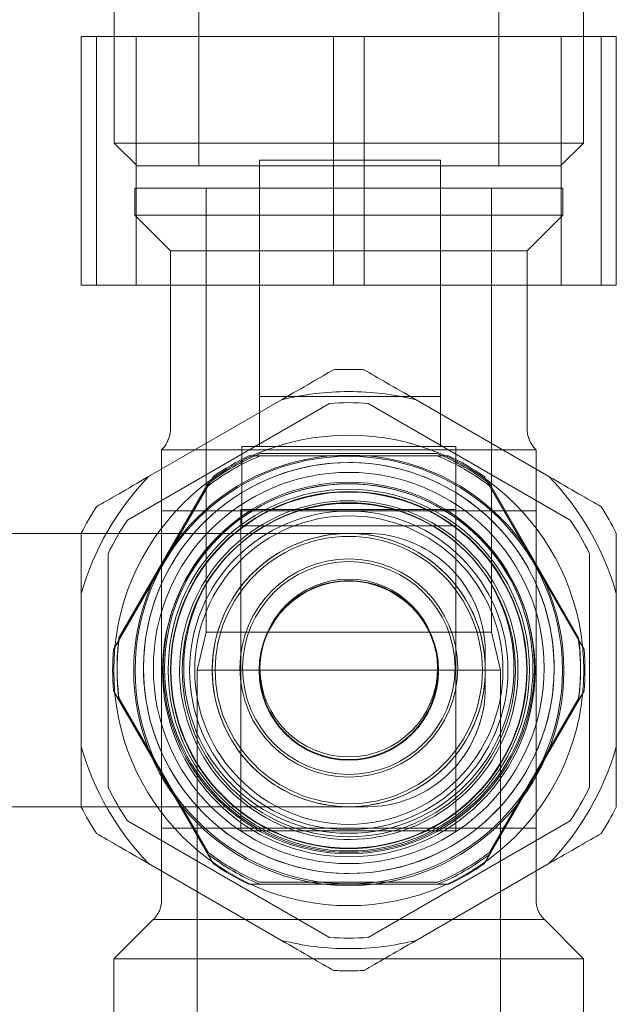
# Model space of a CAD drawing. Header units: millimetres. Extents: x -14962 to -11715, y -600 to 2729.
# Tile 31 of 41: x -14289 to -14256, y 1964 to 2019. Entities that reach past the tile are written whole.
import ezdxf

# ---------------------------------------------------------------- set-up
doc = ezdxf.new("R2010")
doc.units = ezdxf.units.MM
doc.layers.add('M-EQPM', color=50, linetype='Continuous', lineweight=18)

# ---------------------------------------------------------------- blocks, each defined once
blk = doc.blocks.new('HC_Heat Pump_GM_Saunier Duval_GeniaSet TEK_IS_kit complet_2C - HA 10-7_2 STB-985960-Elévation Sud')
at = {"layer": 'M-EQPM'}
for p, q in [((-14279.171, 2022.905), (-14279.171, 2010.875)), ((-14262.343, 2010.875), (-14262.343, 2022.905)), ((-14283.911, 2021.742), (-14283.911, 2012.16)), ((-14257.603, 2012.16), (-14257.603, 2021.742)), ((-14284.908, 2018.133), (-14285.761, 2018.133)), ((-14284.908, 2018.133), (-14285.761, 2018.133)), ((-14285.761, 2004.196), (-14285.761, 2018.133)), ((-14285.761, 2004.196), (-14285.761, 2018.133)), ((-14271.613, 2018.133), (-14284.908, 2018.133)), ((-14284.908, 2018.133), (-14271.613, 2018.133)), ((-14284.908, 2004.196), (-14284.908, 2018.133)), ((-14284.908, 2004.196), (-14284.908, 2018.133)), ((-14282.676, 2018.133), (-14282.676, 2004.196)), ((-14282.676, 2018.133), (-14258.845, 2018.133)), ((-14282.676, 2018.133), (-14258.845, 2018.133)), ((-14269.908, 2018.133), (-14271.613, 2018.133)), ((-14269.908, 2018.133), (-14271.613, 2018.133)), ((-14271.613, 2018.133), (-14271.613, 2004.196)), ((-14271.613, 2004.196), (-14271.613, 2018.133)), ((-14269.908, 2018.133), (-14256.613, 2018.133)), ((-14256.613, 2018.133), (-14269.908, 2018.133)), ((-14269.908, 2004.196), (-14269.908, 2018.133)), ((-14269.908, 2004.196), (-14269.908, 2018.133)), ((-14258.845, 2004.196), (-14258.845, 2018.133)), ((-14255.761, 2018.133), (-14256.613, 2018.133)), ((-14255.761, 2018.133), (-14256.613, 2018.133)), ((-14256.613, 2004.196), (-14256.613, 2018.133)), ((-14256.613, 2004.196), (-14256.613, 2018.133)), ((-14255.761, 2004.196), (-14255.761, 2018.133)), ((-14255.761, 2004.196), (-14255.761, 2018.133)), ((-14283.911, 2012.16), (-14282.626, 2010.875)), ((-14261.456, 2012.16), (-14283.911, 2012.16)), ((-14257.603, 2012.16), (-14280.059, 2012.16)), ((-14258.888, 2010.875), (-14257.603, 2012.16)), ((-14265.61, 2011.197), (-14275.776, 2011.197)), ((-14275.776, 2011.197), (-14275.776, 2009.414)), ((-14275.776, 2007.551), (-14275.776, 2011.176)), ((-14265.61, 2009.414), (-14265.61, 2011.197)), ((-14265.61, 2011.176), (-14265.61, 2007.551)), ((-14282.626, 2010.875), (-14262.365, 2010.875)), ((-14264.807, 2010.875), (-14279.171, 2010.875)), ((-14279.15, 2010.875), (-14258.888, 2010.875)), ((-14262.343, 2010.875), (-14276.707, 2010.875)), ((-14282.759, 2009.633), (-14282.759, 2008.124)), ((-14258.762, 2009.633), (-14282.759, 2009.633)), ((-14258.762, 2009.633), (-14282.759, 2009.633)), ((-14278.753, 2009.633), (-14278.753, 1984.753)), ((-14278.753, 2009.633), (-14262.768, 2009.633)), ((-14278.753, 2009.633), (-14262.768, 2009.633)), ((-14262.768, 1984.753), (-14262.768, 2009.633)), ((-14258.762, 2008.124), (-14258.762, 2009.633)), ((-14275.776, 2009.414), (-14275.776, 1997.961)), ((-14265.61, 1997.961), (-14265.61, 2009.414)), ((-14282.759, 2008.124), (-14280.755, 2006.12)), ((-14282.759, 2008.124), (-14258.762, 2008.124)), ((-14282.759, 2008.124), (-14258.762, 2008.124)), ((-14260.766, 2006.12), (-14258.762, 2008.124)), ((-14275.776, 2007.551), (-14275.776, 2005.775)), ((-14265.61, 2005.775), (-14265.61, 2007.551)), ((-14280.755, 2006.12), (-14280.755, 1996.192)), ((-14280.755, 2006.12), (-14260.766, 2006.12)), ((-14280.755, 2006.12), (-14260.766, 2006.12)), ((-14275.776, 1995.161), (-14275.776, 2005.775)), ((-14265.61, 2005.775), (-14265.61, 1995.161)), ((-14260.766, 1996.192), (-14260.766, 2006.12)), ((-14285.761, 2004.196), (-14284.908, 2004.196)), ((-14285.761, 2004.196), (-14284.908, 2004.196)), ((-14271.613, 2004.196), (-14284.908, 2004.196)), ((-14284.908, 2004.196), (-14271.613, 2004.196)), ((-14258.845, 2004.196), (-14282.676, 2004.196)), ((-14258.845, 2004.196), (-14282.676, 2004.196)), ((-14271.613, 2004.196), (-14269.908, 2004.196)), ((-14271.613, 2004.196), (-14269.908, 2004.196)), ((-14269.908, 2004.196), (-14256.613, 2004.196)), ((-14256.613, 2004.196), (-14269.908, 2004.196)), ((-14256.613, 2004.196), (-14255.761, 2004.196)), ((-14256.613, 2004.196), (-14255.761, 2004.196)), ((-14275.776, 1997.961), (-14275.776, 1995.161)), ((-14275.776, 1997.961), (-14265.61, 1997.961)), ((-14275.776, 1997.961), (-14265.61, 1997.961)), ((-14265.61, 1995.161), (-14265.61, 1997.961)), ((-14271.848, 1997.578), (-14283.173, 1991.039)), ((-14283.173, 1991.039), (-14271.848, 1997.578)), ((-14274.538, 1997.773), (-14281.984, 1993.474)), ((-14281.984, 1993.474), (-14274.538, 1997.773)), ((-14258.348, 1991.039), (-14269.673, 1997.578)), ((-14269.673, 1997.578), (-14258.348, 1991.039)), ((-14259.538, 1993.474), (-14266.984, 1997.773)), ((-14266.984, 1997.773), (-14259.538, 1993.474)), ((-14276.761, 1995.161), (-14276.761, 1990.724)), ((-14264.76, 1995.161), (-14276.761, 1995.161)), ((-14264.76, 1995.161), (-14276.761, 1995.161)), ((-14265.61, 1995.161), (-14275.776, 1995.161)), ((-14275.776, 1995.161), (-14265.61, 1995.161)), ((-14264.76, 1990.724), (-14264.76, 1995.161)), ((-14281.258, 1994.97), (-14281.258, 1969.756)), ((-14281.258, 1994.97), (-14260.263, 1994.97)), ((-14281.258, 1994.97), (-14260.263, 1994.97)), ((-14276.356, 1994.633), (-14265.165, 1994.633)), ((-14276.356, 1994.633), (-14275.738, 1994.633)), ((-14265.784, 1994.633), (-14275.738, 1994.633)), ((-14265.799, 1994.761), (-14275.723, 1994.761)), ((-14275.723, 1994.761), (-14265.799, 1994.761)), ((-14265.784, 1994.633), (-14265.165, 1994.633)), ((-14260.263, 1969.756), (-14260.263, 1994.97)), ((-14283.951, 1983.787), (-14278.355, 1993.479)), ((-14278.67, 1993.062), (-14283.646, 1984.443)), ((-14283.646, 1984.443), (-14278.67, 1993.062)), ((-14278.664, 1992.943), (-14278.355, 1993.479)), ((-14263.166, 1993.479), (-14257.57, 1983.787)), ((-14263.166, 1993.479), (-14262.857, 1992.943)), ((-14257.876, 1984.445), (-14262.851, 1993.061)), ((-14262.851, 1993.061), (-14257.876, 1984.445)), ((-14278.664, 1992.943), (-14283.641, 1984.323)), ((-14257.88, 1984.323), (-14262.857, 1992.943)), ((-14260.261, 1991.548), (-14281.261, 1991.548)), ((-14281.261, 1991.548), (-14281.261, 1990.032)), ((-14281.261, 1991.548), (-14281.261, 1990.071)), ((-14276.819, 1991.633), (-14276.819, 1973.633)), ((-14275.219, 1991.633), (-14276.819, 1991.633)), ((-14275.219, 1991.633), (-14276.819, 1991.633)), ((-14266.323, 1991.633), (-14275.219, 1991.633)), ((-14275.219, 1991.633), (-14266.361, 1991.633)), ((-14264.761, 1991.633), (-14266.361, 1991.633)), ((-14264.761, 1991.633), (-14266.323, 1991.633)), ((-14264.761, 1973.633), (-14264.761, 1991.633)), ((-14260.261, 1990.071), (-14260.261, 1991.548)), ((-14260.261, 1990.032), (-14260.261, 1991.548)), ((-14269.757, 1990.287), (-14292.424, 1990.287)), ((-14264.76, 1990.724), (-14276.761, 1990.724)), ((-14264.76, 1990.724), (-14276.761, 1990.724)), ((-14281.261, 1975.298), (-14281.261, 1990.071)), ((-14281.261, 1990.032), (-14281.261, 1975.309)), ((-14260.261, 1990.071), (-14260.261, 1975.298)), ((-14260.261, 1975.309), (-14260.261, 1990.032)), ((-14284.261, 1989.155), (-14284.261, 1976.079)), ((-14284.261, 1976.079), (-14284.261, 1989.155)), ((-14257.261, 1976.079), (-14257.261, 1989.155)), ((-14257.261, 1989.155), (-14257.261, 1976.079)), ((-14285.761, 1986.932), (-14285.761, 1978.334)), ((-14285.761, 1978.334), (-14285.761, 1986.932)), ((-14255.761, 1978.334), (-14255.761, 1986.932)), ((-14255.761, 1986.932), (-14255.761, 1978.334)), ((-14278.753, 1984.753), (-14279.272, 1982.633)), ((-14278.753, 1984.753), (-14262.768, 1984.753)), ((-14278.753, 1984.753), (-14262.768, 1984.753)), ((-14262.249, 1982.633), (-14262.768, 1984.753)), ((-14283.951, 1983.787), (-14283.641, 1984.323)), ((-14257.88, 1984.323), (-14257.57, 1983.787)), ((-14279.272, 1982.633), (-14279.272, 1955.638)), ((-14279.272, 1982.633), (-14262.249, 1982.633)), ((-14279.272, 1982.633), (-14262.249, 1982.633)), ((-14262.249, 1955.638), (-14262.249, 1982.633)), ((-14278.355, 1971.787), (-14283.951, 1981.479)), ((-14283.641, 1980.943), (-14283.951, 1981.479)), ((-14257.57, 1981.479), (-14263.166, 1971.787)), ((-14257.57, 1981.479), (-14257.88, 1980.943)), ((-14283.649, 1981.086), (-14278.646, 1972.42)), ((-14278.646, 1972.42), (-14283.649, 1981.086)), ((-14283.641, 1980.943), (-14278.664, 1972.323)), ((-14262.874, 1972.421), (-14257.872, 1981.084)), ((-14257.872, 1981.084), (-14262.874, 1972.421)), ((-14262.857, 1972.323), (-14257.88, 1980.943)), ((-14281.261, 1975.309), (-14281.261, 1973.77)), ((-14260.261, 1973.77), (-14260.261, 1975.309)), ((-14292.424, 1974.978), (-14269.757, 1974.978)), ((-14281.261, 1975.298), (-14281.261, 1973.77)), ((-14260.261, 1973.77), (-14260.261, 1975.298)), ((-14283.173, 1974.195), (-14271.848, 1967.656)), ((-14271.848, 1967.656), (-14283.173, 1974.195)), ((-14281.261, 1973.77), (-14260.261, 1973.77)), ((-14269.673, 1967.656), (-14258.348, 1974.195)), ((-14258.348, 1974.195), (-14269.673, 1967.656)), ((-14276.819, 1973.633), (-14275.219, 1973.633)), ((-14276.819, 1973.633), (-14275.219, 1973.633)), ((-14266.361, 1973.633), (-14275.219, 1973.633)), ((-14275.219, 1973.633), (-14266.323, 1973.633)), ((-14266.361, 1973.633), (-14264.761, 1973.633)), ((-14266.323, 1973.633), (-14264.761, 1973.633)), ((-14278.355, 1971.787), (-14278.664, 1972.323)), ((-14262.857, 1972.323), (-14263.166, 1971.787)), ((-14281.984, 1971.792), (-14274.538, 1967.493)), ((-14274.538, 1967.493), (-14281.984, 1971.792)), ((-14266.984, 1967.493), (-14259.538, 1971.792)), ((-14259.538, 1971.792), (-14266.984, 1967.493)), ((-14265.165, 1970.633), (-14276.356, 1970.633)), ((-14275.738, 1970.633), (-14276.356, 1970.633)), ((-14275.776, 1970.761), (-14265.745, 1970.761)), ((-14265.745, 1970.761), (-14275.776, 1970.761)), ((-14275.738, 1970.633), (-14265.784, 1970.633)), ((-14265.165, 1970.633), (-14265.784, 1970.633)), ((-14281.728, 1968.658), (-14283.928, 1966.458)), ((-14281.728, 1968.658), (-14259.793, 1968.658)), ((-14281.728, 1968.658), (-14259.793, 1968.658)), ((-14257.593, 1966.458), (-14259.793, 1968.658)), ((-14283.928, 1966.458), (-14283.928, 1956.929)), ((-14283.928, 1966.458), (-14257.593, 1966.458)), ((-14283.928, 1966.458), (-14257.593, 1966.458)), ((-14257.593, 1956.929), (-14257.593, 1966.458))]:
    blk.add_line(p, q, dxfattribs=at)
at = {"layer": 'M-EQPM', "flags": 128}
for points in [[(-14281.258, 1994.97), (-14281.211, 1995.02), (-14281.165, 1995.072), (-14281.121, 1995.126), (-14281.08, 1995.181), (-14281.04, 1995.239), (-14281.003, 1995.297), (-14280.969, 1995.357), (-14280.937, 1995.419), (-14280.907, 1995.481), (-14280.88, 1995.545), (-14280.855, 1995.61), (-14280.833, 1995.676), (-14280.814, 1995.742), (-14280.797, 1995.81), (-14280.783, 1995.877), (-14280.772, 1995.946), (-14280.764, 1996.015), (-14280.758, 1996.084), (-14280.755, 1996.153), (-14280.755, 1996.192)], [(-14260.766, 1996.192), (-14260.765, 1996.122), (-14260.761, 1996.053), (-14260.754, 1995.984), (-14260.744, 1995.915), (-14260.732, 1995.847), (-14260.717, 1995.78), (-14260.699, 1995.713), (-14260.678, 1995.646), (-14260.655, 1995.581), (-14260.63, 1995.517), (-14260.601, 1995.453), (-14260.571, 1995.391), (-14260.537, 1995.331), (-14260.502, 1995.271), (-14260.464, 1995.213), (-14260.424, 1995.157), (-14260.381, 1995.102), (-14260.336, 1995.049), (-14260.29, 1994.998), (-14260.263, 1994.97)], [(-14270.761, 1994.261), (-14271.221, 1994.252), (-14271.681, 1994.225), (-14272.139, 1994.179), (-14272.595, 1994.114), (-14273.048, 1994.032), (-14273.497, 1993.931), (-14273.942, 1993.813), (-14274.382, 1993.677), (-14274.816, 1993.523), (-14275.243, 1993.353), (-14275.664, 1993.165), (-14276.076, 1992.96), (-14276.48, 1992.74), (-14276.875, 1992.503), (-14277.26, 1992.251), (-14277.635, 1991.983), (-14277.999, 1991.701), (-14278.351, 1991.404), (-14278.691, 1991.094), (-14279.018, 1990.77), (-14279.332, 1990.433), (-14279.633, 1990.084), (-14279.919, 1989.724), (-14280.191, 1989.352), (-14280.447, 1988.97), (-14280.688, 1988.577), (-14280.913, 1988.176), (-14281.122, 1987.765), (-14281.314, 1987.347), (-14281.49, 1986.921), (-14281.648, 1986.489), (-14281.789, 1986.05), (-14281.912, 1985.607), (-14282.017, 1985.159), (-14282.104, 1984.707), (-14282.174, 1984.251), (-14282.225, 1983.794), (-14282.257, 1983.334), (-14282.271, 1982.874), (-14282.267, 1982.414), (-14282.244, 1981.954), (-14282.203, 1981.495), (-14282.144, 1981.039), (-14282.067, 1980.585), (-14281.971, 1980.135), (-14281.857, 1979.688), (-14281.726, 1979.247), (-14281.577, 1978.811), (-14281.411, 1978.382), (-14281.228, 1977.96), (-14281.028, 1977.545), (-14280.812, 1977.138), (-14280.579, 1976.741), (-14280.331, 1976.353), (-14280.067, 1975.976), (-14279.789, 1975.609), (-14279.496, 1975.253), (-14279.19, 1974.91), (-14278.869, 1974.579), (-14278.536, 1974.262), (-14278.19, 1973.957), (-14277.833, 1973.667), (-14277.464, 1973.392), (-14277.084, 1973.131), (-14276.695, 1972.886), (-14276.296, 1972.657), (-14275.887, 1972.443), (-14275.471, 1972.247), (-14275.047, 1972.067), (-14274.617, 1971.904), (-14274.18, 1971.758), (-14273.738, 1971.63), (-14273.291, 1971.52), (-14272.84, 1971.428), (-14272.385, 1971.354), (-14271.928, 1971.298), (-14271.469, 1971.26), (-14271.009, 1971.241), (-14270.761, 1971.239)], [(-14270.761, 1971.239), (-14270.3, 1971.248), (-14269.841, 1971.275), (-14269.383, 1971.321), (-14268.927, 1971.386), (-14268.474, 1971.468), (-14268.024, 1971.569), (-14267.579, 1971.687), (-14267.14, 1971.823), (-14266.705, 1971.977), (-14266.278, 1972.147), (-14265.857, 1972.335), (-14265.445, 1972.54), (-14265.041, 1972.76), (-14264.646, 1972.997), (-14264.261, 1973.249), (-14263.886, 1973.517), (-14263.522, 1973.799), (-14263.17, 1974.096), (-14262.83, 1974.406), (-14262.503, 1974.73), (-14262.189, 1975.067), (-14261.888, 1975.416), (-14261.602, 1975.776), (-14261.331, 1976.148), (-14261.074, 1976.53), (-14260.833, 1976.923), (-14260.608, 1977.324), (-14260.399, 1977.735), (-14260.207, 1978.153), (-14260.032, 1978.579), (-14259.873, 1979.011), (-14259.733, 1979.45), (-14259.609, 1979.893), (-14259.504, 1980.341), (-14259.417, 1980.793), (-14259.348, 1981.249), (-14259.297, 1981.706), (-14259.264, 1982.166), (-14259.25, 1982.626), (-14259.254, 1983.086), (-14259.277, 1983.546), (-14259.318, 1984.005), (-14259.377, 1984.461), (-14259.455, 1984.915), (-14259.55, 1985.365), (-14259.664, 1985.812), (-14259.795, 1986.253), (-14259.944, 1986.689), (-14260.11, 1987.118), (-14260.293, 1987.54), (-14260.493, 1987.955), (-14260.71, 1988.362), (-14260.942, 1988.759), (-14261.19, 1989.147), (-14261.454, 1989.524), (-14261.732, 1989.891), (-14262.025, 1990.247), (-14262.332, 1990.59), (-14262.652, 1990.921), (-14262.985, 1991.238), (-14263.331, 1991.543), (-14263.688, 1991.833), (-14264.057, 1992.108), (-14264.437, 1992.369), (-14264.827, 1992.614), (-14265.226, 1992.843), (-14265.634, 1993.057), (-14266.05, 1993.253), (-14266.474, 1993.433), (-14266.904, 1993.596), (-14267.341, 1993.742), (-14267.784, 1993.87), (-14268.231, 1993.98), (-14268.682, 1994.072), (-14269.136, 1994.146), (-14269.593, 1994.202), (-14270.052, 1994.24), (-14270.512, 1994.259), (-14270.761, 1994.261)], [(-14280.247, 1982.633), (-14280.24, 1983.012), (-14280.217, 1983.391), (-14280.179, 1983.768), (-14280.126, 1984.144), (-14280.058, 1984.518), (-14279.975, 1984.888), (-14279.878, 1985.254), (-14279.766, 1985.617), (-14279.639, 1985.975), (-14279.498, 1986.327), (-14279.344, 1986.674), (-14279.175, 1987.014), (-14278.993, 1987.347), (-14278.798, 1987.672), (-14278.59, 1987.989), (-14278.37, 1988.298), (-14278.137, 1988.598), (-14277.893, 1988.888), (-14277.637, 1989.168), (-14277.37, 1989.438), (-14277.093, 1989.697), (-14276.805, 1989.945), (-14276.508, 1990.18), (-14276.201, 1990.404), (-14275.886, 1990.616), (-14275.563, 1990.814), (-14275.232, 1991), (-14274.894, 1991.172), (-14274.549, 1991.33), (-14274.198, 1991.475), (-14273.842, 1991.605), (-14273.481, 1991.721), (-14273.115, 1991.823), (-14272.746, 1991.909), (-14272.373, 1991.981), (-14271.998, 1992.038), (-14271.621, 1992.08), (-14271.242, 1992.107), (-14270.863, 1992.119), (-14270.484, 1992.115), (-14270.105, 1992.097), (-14269.727, 1992.063), (-14269.35, 1992.014), (-14268.976, 1991.95), (-14268.605, 1991.871), (-14268.238, 1991.778), (-14267.874, 1991.67), (-14267.515, 1991.547), (-14267.161, 1991.41), (-14266.813, 1991.259), (-14266.471, 1991.094), (-14266.136, 1990.916), (-14265.809, 1990.724), (-14265.489, 1990.52), (-14265.178, 1990.303), (-14264.875, 1990.073), (-14264.583, 1989.832), (-14264.3, 1989.579), (-14264.027, 1989.315), (-14263.765, 1989.041), (-14263.515, 1988.756), (-14263.276, 1988.461), (-14263.048, 1988.157), (-14262.834, 1987.844), (-14262.632, 1987.523), (-14262.443, 1987.194), (-14262.267, 1986.858), (-14262.105, 1986.515), (-14261.956, 1986.166), (-14261.822, 1985.811), (-14261.702, 1985.451), (-14261.597, 1985.086), (-14261.506, 1984.718), (-14261.43, 1984.346), (-14261.369, 1983.972), (-14261.323, 1983.595), (-14261.292, 1983.217), (-14261.276, 1982.838), (-14261.274, 1982.633)], [(-14263.106, 1982.633), (-14263.112, 1982.939), (-14263.13, 1983.245), (-14263.161, 1983.549), (-14263.204, 1983.852), (-14263.259, 1984.154), (-14263.325, 1984.452), (-14263.404, 1984.748), (-14263.495, 1985.041), (-14263.597, 1985.329), (-14263.71, 1985.614), (-14263.835, 1985.893), (-14263.971, 1986.168), (-14264.118, 1986.436), (-14264.275, 1986.699), (-14264.443, 1986.955), (-14264.621, 1987.204), (-14264.809, 1987.446), (-14265.006, 1987.68), (-14265.212, 1987.906), (-14265.428, 1988.124), (-14265.651, 1988.333), (-14265.883, 1988.533), (-14266.123, 1988.723), (-14266.371, 1988.903), (-14266.625, 1989.074), (-14266.886, 1989.234), (-14267.153, 1989.384), (-14267.426, 1989.523), (-14267.704, 1989.651), (-14267.987, 1989.767), (-14268.274, 1989.872), (-14268.566, 1989.966), (-14268.861, 1990.048), (-14269.159, 1990.118), (-14269.46, 1990.176), (-14269.762, 1990.222), (-14270.067, 1990.256), (-14270.372, 1990.278), (-14270.678, 1990.287), (-14270.984, 1990.284), (-14271.29, 1990.269), (-14271.595, 1990.242), (-14271.898, 1990.202), (-14272.2, 1990.151), (-14272.5, 1990.087), (-14272.796, 1990.012), (-14273.09, 1989.924), (-14273.38, 1989.825), (-14273.665, 1989.715), (-14273.946, 1989.593), (-14274.222, 1989.46), (-14274.492, 1989.316), (-14274.756, 1989.162), (-14275.014, 1988.997), (-14275.265, 1988.822), (-14275.509, 1988.636), (-14275.746, 1988.442), (-14275.974, 1988.238), (-14276.194, 1988.025), (-14276.405, 1987.803), (-14276.607, 1987.573), (-14276.8, 1987.336), (-14276.983, 1987.09), (-14277.157, 1986.838), (-14277.32, 1986.579), (-14277.472, 1986.313), (-14277.614, 1986.042), (-14277.745, 1985.765), (-14277.865, 1985.483), (-14277.973, 1985.197), (-14278.07, 1984.907), (-14278.155, 1984.612), (-14278.228, 1984.315), (-14278.289, 1984.015), (-14278.339, 1983.713), (-14278.376, 1983.409), (-14278.401, 1983.104), (-14278.413, 1982.798), (-14278.415, 1982.633)], [(-14278.415, 1982.633), (-14278.409, 1982.939), (-14278.391, 1983.245), (-14278.36, 1983.549), (-14278.317, 1983.852), (-14278.263, 1984.154), (-14278.196, 1984.452), (-14278.117, 1984.748), (-14278.027, 1985.041), (-14277.925, 1985.329), (-14277.811, 1985.614), (-14277.686, 1985.893), (-14277.55, 1986.168), (-14277.403, 1986.436), (-14277.246, 1986.699), (-14277.078, 1986.955), (-14276.9, 1987.204), (-14276.713, 1987.446), (-14276.515, 1987.68), (-14276.309, 1987.906), (-14276.094, 1988.124), (-14275.87, 1988.333), (-14275.638, 1988.533), (-14275.398, 1988.723), (-14275.151, 1988.903), (-14274.896, 1989.074), (-14274.636, 1989.234), (-14274.368, 1989.384), (-14274.096, 1989.523), (-14273.817, 1989.651), (-14273.534, 1989.767), (-14273.247, 1989.872), (-14272.955, 1989.966), (-14272.66, 1990.048), (-14272.362, 1990.118), (-14272.062, 1990.176), (-14271.759, 1990.222), (-14271.455, 1990.256), (-14271.149, 1990.278), (-14270.843, 1990.287), (-14270.537, 1990.284), (-14270.231, 1990.269), (-14269.926, 1990.242), (-14269.623, 1990.202), (-14269.321, 1990.151), (-14269.021, 1990.087), (-14268.725, 1990.012), (-14268.431, 1989.924), (-14268.142, 1989.825), (-14267.856, 1989.715), (-14267.575, 1989.593), (-14267.299, 1989.46), (-14267.029, 1989.316), (-14266.765, 1989.162), (-14266.507, 1988.997), (-14266.256, 1988.822), (-14266.012, 1988.636), (-14265.776, 1988.442), (-14265.547, 1988.238), (-14265.327, 1988.025), (-14265.116, 1987.803), (-14264.914, 1987.573), (-14264.721, 1987.336), (-14264.538, 1987.09), (-14264.364, 1986.838), (-14264.201, 1986.579), (-14264.049, 1986.313), (-14263.907, 1986.042), (-14263.776, 1985.765), (-14263.657, 1985.483), (-14263.548, 1985.197), (-14263.451, 1984.907), (-14263.366, 1984.612), (-14263.293, 1984.315), (-14263.232, 1984.015), (-14263.183, 1983.713), (-14263.145, 1983.409), (-14263.121, 1983.104), (-14263.108, 1982.798), (-14263.106, 1982.633)], [(-14269.757, 1990.287), (-14269.492, 1990.282), (-14269.226, 1990.266), (-14268.962, 1990.24), (-14268.698, 1990.203), (-14268.437, 1990.155), (-14268.177, 1990.097), (-14267.92, 1990.029), (-14267.666, 1989.95), (-14267.416, 1989.861), (-14267.169, 1989.763), (-14266.926, 1989.654), (-14266.688, 1989.536), (-14266.455, 1989.409), (-14266.226, 1989.272), (-14266.004, 1989.126), (-14265.788, 1988.972), (-14265.578, 1988.809), (-14265.374, 1988.638), (-14265.178, 1988.458), (-14264.989, 1988.271), (-14264.808, 1988.077), (-14264.634, 1987.875), (-14264.469, 1987.667), (-14264.312, 1987.453), (-14264.164, 1987.232), (-14264.025, 1987.005), (-14263.895, 1986.773), (-14263.774, 1986.536), (-14263.663, 1986.295), (-14263.562, 1986.049), (-14263.471, 1985.799), (-14263.389, 1985.546), (-14263.318, 1985.29), (-14263.257, 1985.031), (-14263.207, 1984.77), (-14263.167, 1984.507), (-14263.138, 1984.243), (-14263.119, 1983.978), (-14263.111, 1983.712), (-14263.11, 1983.64)], [(-14263.11, 1982.633), (-14263.11, 1982.673), (-14263.11, 1982.713), (-14263.11, 1982.753), (-14263.11, 1982.793), (-14263.11, 1982.833), (-14263.11, 1982.872), (-14263.11, 1982.911), (-14263.11, 1982.95), (-14263.11, 1982.988), (-14263.11, 1983.025), (-14263.11, 1983.062), (-14263.11, 1983.098), (-14263.11, 1983.133), (-14263.11, 1983.168), (-14263.11, 1983.202), (-14263.11, 1983.234), (-14263.11, 1983.266), (-14263.11, 1983.297), (-14263.11, 1983.327), (-14263.11, 1983.355), (-14263.11, 1983.383), (-14263.11, 1983.409), (-14263.11, 1983.434), (-14263.11, 1983.458), (-14263.11, 1983.48), (-14263.11, 1983.502), (-14263.11, 1983.521), (-14263.11, 1983.54), (-14263.11, 1983.556), (-14263.11, 1983.572), (-14263.11, 1983.586), (-14263.11, 1983.598), (-14263.11, 1983.609), (-14263.11, 1983.618), (-14263.11, 1983.626), (-14263.11, 1983.632), (-14263.11, 1983.636), (-14263.11, 1983.639), (-14263.11, 1983.64)], [(-14263.11, 1983.64), (-14263.11, 1983.639), (-14263.11, 1983.637), (-14263.11, 1983.633), (-14263.11, 1983.627), (-14263.11, 1983.62), (-14263.11, 1983.611), (-14263.11, 1983.601), (-14263.11, 1983.589), (-14263.11, 1983.576), (-14263.11, 1983.561), (-14263.11, 1983.544), (-14263.11, 1983.526), (-14263.11, 1983.507), (-14263.11, 1983.486), (-14263.11, 1983.464), (-14263.11, 1983.441), (-14263.11, 1983.416), (-14263.11, 1983.39), (-14263.11, 1983.363), (-14263.11, 1983.335), (-14263.11, 1983.305), (-14263.11, 1983.275), (-14263.11, 1983.243), (-14263.11, 1983.211), (-14263.11, 1983.177), (-14263.11, 1983.143), (-14263.11, 1983.108), (-14263.11, 1983.072), (-14263.11, 1983.035), (-14263.11, 1982.998), (-14263.11, 1982.96), (-14263.11, 1982.922), (-14263.11, 1982.883), (-14263.11, 1982.844), (-14263.11, 1982.804), (-14263.11, 1982.764), (-14263.11, 1982.724), (-14263.11, 1982.684), (-14263.11, 1982.644), (-14263.11, 1982.633)], [(-14261.274, 1982.633), (-14261.282, 1982.253), (-14261.304, 1981.875), (-14261.342, 1981.497), (-14261.395, 1981.121), (-14261.463, 1980.748), (-14261.546, 1980.378), (-14261.643, 1980.011), (-14261.756, 1979.649), (-14261.882, 1979.291), (-14262.023, 1978.939), (-14262.178, 1978.592), (-14262.346, 1978.252), (-14262.528, 1977.919), (-14262.723, 1977.594), (-14262.931, 1977.276), (-14263.151, 1976.967), (-14263.384, 1976.668), (-14263.629, 1976.377), (-14263.884, 1976.097), (-14264.151, 1975.828), (-14264.429, 1975.569), (-14264.716, 1975.321), (-14265.013, 1975.085), (-14265.32, 1974.861), (-14265.635, 1974.65), (-14265.958, 1974.452), (-14266.289, 1974.266), (-14266.627, 1974.094), (-14266.972, 1973.935), (-14267.323, 1973.791), (-14267.679, 1973.661), (-14268.041, 1973.544), (-14268.406, 1973.443), (-14268.776, 1973.356), (-14269.148, 1973.284), (-14269.523, 1973.227), (-14269.9, 1973.185), (-14270.279, 1973.158), (-14270.658, 1973.147), (-14271.038, 1973.15), (-14271.417, 1973.169), (-14271.795, 1973.203), (-14272.171, 1973.252), (-14272.545, 1973.315), (-14272.916, 1973.394), (-14273.284, 1973.488), (-14273.647, 1973.596), (-14274.006, 1973.719), (-14274.36, 1973.856), (-14274.708, 1974.007), (-14275.05, 1974.171), (-14275.385, 1974.35), (-14275.713, 1974.541), (-14276.032, 1974.746), (-14276.343, 1974.963), (-14276.646, 1975.192), (-14276.939, 1975.434), (-14277.222, 1975.686), (-14277.494, 1975.95), (-14277.756, 1976.225), (-14278.007, 1976.51), (-14278.246, 1976.804), (-14278.473, 1977.108), (-14278.688, 1977.421), (-14278.89, 1977.742), (-14279.079, 1978.071), (-14279.254, 1978.408), (-14279.417, 1978.751), (-14279.565, 1979.1), (-14279.699, 1979.455), (-14279.819, 1979.815), (-14279.924, 1980.179), (-14280.015, 1980.548), (-14280.091, 1980.92), (-14280.152, 1981.294), (-14280.198, 1981.671), (-14280.229, 1982.049), (-14280.245, 1982.428), (-14280.247, 1982.633)], [(-14278.415, 1982.633), (-14278.409, 1982.327), (-14278.391, 1982.021), (-14278.36, 1981.716), (-14278.317, 1981.413), (-14278.263, 1981.112), (-14278.196, 1980.813), (-14278.117, 1980.517), (-14278.027, 1980.225), (-14277.925, 1979.936), (-14277.811, 1979.652), (-14277.686, 1979.372), (-14277.55, 1979.098), (-14277.403, 1978.829), (-14277.246, 1978.567), (-14277.078, 1978.311), (-14276.9, 1978.062), (-14276.713, 1977.82), (-14276.515, 1977.585), (-14276.309, 1977.359), (-14276.094, 1977.142), (-14275.87, 1976.933), (-14275.638, 1976.733), (-14275.398, 1976.543), (-14275.151, 1976.362), (-14274.896, 1976.192), (-14274.636, 1976.031), (-14274.368, 1975.882), (-14274.096, 1975.743), (-14273.817, 1975.615), (-14273.534, 1975.498), (-14273.247, 1975.393), (-14272.955, 1975.3), (-14272.66, 1975.218), (-14272.362, 1975.148), (-14272.062, 1975.09), (-14271.759, 1975.044), (-14271.455, 1975.01), (-14271.149, 1974.988), (-14270.843, 1974.979), (-14270.537, 1974.981), (-14270.231, 1974.997), (-14269.926, 1975.024), (-14269.623, 1975.063), (-14269.321, 1975.115), (-14269.021, 1975.178), (-14268.725, 1975.254), (-14268.431, 1975.341), (-14268.142, 1975.44), (-14267.856, 1975.551), (-14267.575, 1975.672), (-14267.299, 1975.805), (-14267.029, 1975.949), (-14266.765, 1976.104), (-14266.507, 1976.269), (-14266.256, 1976.444), (-14266.012, 1976.629), (-14265.776, 1976.824), (-14265.547, 1977.028), (-14265.327, 1977.241), (-14265.116, 1977.462), (-14264.914, 1977.692), (-14264.721, 1977.93), (-14264.538, 1978.175), (-14264.364, 1978.428), (-14264.201, 1978.687), (-14264.049, 1978.952), (-14263.907, 1979.224), (-14263.776, 1979.5), (-14263.657, 1979.782), (-14263.548, 1980.069), (-14263.451, 1980.359), (-14263.366, 1980.653), (-14263.293, 1980.95), (-14263.232, 1981.25), (-14263.183, 1981.553), (-14263.145, 1981.856), (-14263.121, 1982.162), (-14263.108, 1982.468), (-14263.106, 1982.633)], [(-14263.106, 1982.633), (-14263.112, 1982.327), (-14263.13, 1982.021), (-14263.161, 1981.716), (-14263.204, 1981.413), (-14263.259, 1981.112), (-14263.325, 1980.813), (-14263.404, 1980.517), (-14263.495, 1980.225), (-14263.597, 1979.936), (-14263.71, 1979.652), (-14263.835, 1979.372), (-14263.971, 1979.098), (-14264.118, 1978.829), (-14264.275, 1978.567), (-14264.443, 1978.311), (-14264.621, 1978.062), (-14264.809, 1977.82), (-14265.006, 1977.585), (-14265.212, 1977.359), (-14265.428, 1977.142), (-14265.651, 1976.933), (-14265.883, 1976.733), (-14266.123, 1976.543), (-14266.371, 1976.362), (-14266.625, 1976.192), (-14266.886, 1976.031), (-14267.153, 1975.882), (-14267.426, 1975.743), (-14267.704, 1975.615), (-14267.987, 1975.498), (-14268.274, 1975.393), (-14268.566, 1975.3), (-14268.861, 1975.218), (-14269.159, 1975.148), (-14269.46, 1975.09), (-14269.762, 1975.044), (-14270.067, 1975.01), (-14270.372, 1974.988), (-14270.678, 1974.979), (-14270.984, 1974.981), (-14271.29, 1974.997), (-14271.595, 1975.024), (-14271.898, 1975.063), (-14272.2, 1975.115), (-14272.5, 1975.178), (-14272.796, 1975.254), (-14273.09, 1975.341), (-14273.38, 1975.44), (-14273.665, 1975.551), (-14273.946, 1975.672), (-14274.222, 1975.805), (-14274.492, 1975.949), (-14274.756, 1976.104), (-14275.014, 1976.269), (-14275.265, 1976.444), (-14275.509, 1976.629), (-14275.746, 1976.824), (-14275.974, 1977.028), (-14276.194, 1977.241), (-14276.405, 1977.462), (-14276.607, 1977.692), (-14276.8, 1977.93), (-14276.983, 1978.175), (-14277.157, 1978.428), (-14277.32, 1978.687), (-14277.472, 1978.952), (-14277.614, 1979.224), (-14277.745, 1979.5), (-14277.865, 1979.782), (-14277.973, 1980.069), (-14278.07, 1980.359), (-14278.155, 1980.653), (-14278.228, 1980.95), (-14278.289, 1981.25), (-14278.339, 1981.553), (-14278.376, 1981.856), (-14278.401, 1982.162), (-14278.413, 1982.468), (-14278.415, 1982.633)], [(-14263.11, 1982.633), (-14263.11, 1982.593), (-14263.11, 1982.552), (-14263.11, 1982.512), (-14263.11, 1982.472), (-14263.11, 1982.433), (-14263.11, 1982.393), (-14263.11, 1982.354), (-14263.11, 1982.316), (-14263.11, 1982.278), (-14263.11, 1982.241), (-14263.11, 1982.204), (-14263.11, 1982.168), (-14263.11, 1982.132), (-14263.11, 1982.098), (-14263.11, 1982.064), (-14263.11, 1982.031), (-14263.11, 1981.999), (-14263.11, 1981.969), (-14263.11, 1981.939), (-14263.11, 1981.91), (-14263.11, 1981.883), (-14263.11, 1981.856), (-14263.11, 1981.831), (-14263.11, 1981.808), (-14263.11, 1981.785), (-14263.11, 1981.764), (-14263.11, 1981.744), (-14263.11, 1981.726), (-14263.11, 1981.709), (-14263.11, 1981.694), (-14263.11, 1981.68), (-14263.11, 1981.668), (-14263.11, 1981.657), (-14263.11, 1981.648), (-14263.11, 1981.64), (-14263.11, 1981.634), (-14263.11, 1981.63), (-14263.11, 1981.627), (-14263.11, 1981.625)], [(-14263.11, 1981.625), (-14263.11, 1981.626), (-14263.11, 1981.629), (-14263.11, 1981.633), (-14263.11, 1981.638), (-14263.11, 1981.646), (-14263.11, 1981.654), (-14263.11, 1981.665), (-14263.11, 1981.677), (-14263.11, 1981.69), (-14263.11, 1981.705), (-14263.11, 1981.721), (-14263.11, 1981.739), (-14263.11, 1981.759), (-14263.11, 1981.779), (-14263.11, 1981.801), (-14263.11, 1981.825), (-14263.11, 1981.85), (-14263.11, 1981.875), (-14263.11, 1981.903), (-14263.11, 1981.931), (-14263.11, 1981.96), (-14263.11, 1981.991), (-14263.11, 1982.023), (-14263.11, 1982.055), (-14263.11, 1982.089), (-14263.11, 1982.123), (-14263.11, 1982.158), (-14263.11, 1982.194), (-14263.11, 1982.231), (-14263.11, 1982.268), (-14263.11, 1982.306), (-14263.11, 1982.344), (-14263.11, 1982.383), (-14263.11, 1982.422), (-14263.11, 1982.462), (-14263.11, 1982.501), (-14263.11, 1982.541), (-14263.11, 1982.582), (-14263.11, 1982.622), (-14263.11, 1982.633)], [(-14263.11, 1981.625), (-14263.115, 1981.36), (-14263.131, 1981.094), (-14263.158, 1980.83), (-14263.195, 1980.566), (-14263.243, 1980.305), (-14263.301, 1980.045), (-14263.369, 1979.788), (-14263.448, 1979.534), (-14263.536, 1979.284), (-14263.635, 1979.037), (-14263.743, 1978.794), (-14263.861, 1978.556), (-14263.989, 1978.323), (-14264.125, 1978.095), (-14264.271, 1977.872), (-14264.426, 1977.656), (-14264.589, 1977.446), (-14264.76, 1977.242), (-14264.939, 1977.046), (-14265.126, 1976.857), (-14265.321, 1976.676), (-14265.522, 1976.502), (-14265.73, 1976.337), (-14265.945, 1976.18), (-14266.166, 1976.032), (-14266.392, 1975.893), (-14266.624, 1975.763), (-14266.861, 1975.642), (-14267.103, 1975.531), (-14267.349, 1975.43), (-14267.598, 1975.339), (-14267.852, 1975.257), (-14268.108, 1975.186), (-14268.367, 1975.125), (-14268.628, 1975.075), (-14268.89, 1975.035), (-14269.155, 1975.006), (-14269.42, 1974.987), (-14269.686, 1974.979), (-14269.757, 1974.978)], [(-14281.728, 1968.658), (-14281.685, 1968.7), (-14281.644, 1968.745), (-14281.604, 1968.791), (-14281.566, 1968.839), (-14281.531, 1968.888), (-14281.497, 1968.939), (-14281.465, 1968.991), (-14281.436, 1969.044), (-14281.408, 1969.098), (-14281.383, 1969.153), (-14281.36, 1969.209), (-14281.339, 1969.267), (-14281.321, 1969.325), (-14281.305, 1969.383), (-14281.291, 1969.442), (-14281.28, 1969.502), (-14281.271, 1969.562), (-14281.264, 1969.623), (-14281.26, 1969.683), (-14281.259, 1969.744), (-14281.258, 1969.756)], [(-14260.263, 1969.756), (-14260.262, 1969.695), (-14260.258, 1969.635), (-14260.252, 1969.574), (-14260.243, 1969.514), (-14260.232, 1969.454), (-14260.219, 1969.395), (-14260.204, 1969.336), (-14260.186, 1969.278), (-14260.165, 1969.221), (-14260.143, 1969.164), (-14260.118, 1969.109), (-14260.091, 1969.054), (-14260.062, 1969.001), (-14260.031, 1968.949), (-14259.997, 1968.898), (-14259.962, 1968.849), (-14259.925, 1968.8), (-14259.886, 1968.754), (-14259.845, 1968.709), (-14259.802, 1968.666), (-14259.793, 1968.658)]]:
    blk.add_lwpolyline(points, dxfattribs=at)
at = {"layer": 'M-EQPM'}
for centre, radius, start, end in [((-14270.761, 1982.633), 16.85, 90, 92.8994), ((-14270.761, 1982.633), 16.85, 90, 92.8994), ((-14270.761, 1982.633), 16.85, 87.1006, 90), ((-14270.761, 1982.633), 16.85, 87.1006, 90), ((-14270.761, 1982.633), 15.604, 90, 104.0082), ((-14270.761, 1982.633), 15.604, 90, 104.0082), ((-14270.761, 1982.633), 15.604, 75.9918, 90), ((-14270.761, 1982.633), 15.604, 75.9918, 90), ((-14270.761, 1982.617), 15, 85.8419, 94.1581), ((-14270.761, 1982.617), 15, 85.8419, 94.1581), ((-14270.761, 1982.617), 13.18, 90, 270), ((-14270.761, 1982.617), 13.18, 90, 270), ((-14270.761, 1982.617), 13.18, 270, 90), ((-14270.761, 1982.617), 13.18, 270, 90), ((-14270.761, 1982.617), 12.061, 90, 270), ((-14270.761, 1982.633), 11.979, 0, 180), ((-14270.761, 1982.633), 11.979, 0, 180), ((-14270.761, 1982.75), 12.996, 112.446, 127.4869), ((-14270.761, 1982.75), 12.996, 112.446, 127.4869), ((-14270.761, 1982.633), 12.991, 112.5267, 127.4733), ((-14270.761, 1982.633), 12.991, 112.5267, 127.4733), ((-14270.761, 1982.633), 13.241, 115, 125), ((-14270.761, 1982.633), 13.241, 115, 125), ((-14270.761, 1982.617), 12.061, 270, 90), ((-14270.761, 1982.75), 12.996, 52.5079, 67.554), ((-14270.761, 1982.75), 12.996, 52.5079, 67.554), ((-14270.761, 1982.633), 12.991, 52.5267, 67.4733), ((-14270.761, 1982.633), 12.991, 52.5267, 67.4733), ((-14270.761, 1982.633), 13.241, 55, 65), ((-14270.761, 1982.633), 13.241, 55, 65), ((-14270.761, 1982.75), 11.511, 90, 270), ((-14270.761, 1982.75), 11.511, 270, 90), ((-14270.761, 1982.75), 10.959, 90, 270), ((-14270.761, 1982.75), 10.959, 270, 90), ((-14270.761, 1982.633), 15.604, 135.9918, 164.0082), ((-14270.761, 1982.633), 15.604, 135.9918, 164.0082), ((-14270.761, 1982.617), 10.447, 90, 270), ((-14270.761, 1982.617), 10.447, 90, 270), ((-14270.761, 1982.75), 10.406, 90, 270), ((-14270.761, 1982.75), 10.406, 90, 270), ((-14270.761, 1982.75), 10.325, 90, 270), ((-14270.761, 1982.75), 10.325, 90, 270), ((-14270.761, 1982.75), 10.406, 270, 90), ((-14270.761, 1982.75), 10.406, 270, 90), ((-14270.761, 1982.75), 10.325, 270, 90), ((-14270.761, 1982.75), 10.325, 270, 90), ((-14270.761, 1982.617), 10.447, 270, 90), ((-14270.761, 1982.617), 10.447, 270, 90), ((-14270.761, 1982.633), 15.604, 15.9918, 44.0082), ((-14270.761, 1982.633), 15.604, 15.9918, 44.0082), ((-14270.761, 1982.633), 10.131, 0, 180), ((-14270.761, 1982.633), 10, 0, 180), ((-14270.761, 1982.633), 10, 0, 180), ((-14270.761, 1982.633), 9.974, 0, 180), ((-14270.761, 1982.633), 9.974, 0, 180), ((-14270.761, 1982.633), 9.341, 0, 180), ((-14270.761, 1982.633), 9.341, 0, 180), ((-14270.761, 1982.75), 9.258, 90, 270), ((-14270.761, 1982.75), 9.258, 90, 270), ((-14270.761, 1982.75), 9.258, 0, 180), ((-14270.761, 1982.75), 9.258, 0, 180), ((-14270.761, 1982.75), 9.258, 270, 90), ((-14270.761, 1982.75), 9.258, 270, 90), ((-14270.761, 1982.633), 16.85, 147.1006, 152.8994), ((-14270.761, 1982.633), 16.85, 147.1006, 152.8994), ((-14270.761, 1982.617), 8.925, 90, 270), ((-14270.761, 1982.617), 8.925, 270, 90), ((-14270.761, 1982.633), 16.85, 27.1006, 32.8994), ((-14270.761, 1982.633), 16.85, 27.1006, 32.8994), ((-14270.761, 1982.617), 15, 145.8419, 154.1581), ((-14270.761, 1982.617), 15, 145.8419, 154.1581), ((-14270.761, 1982.633), 8.641, 0, 180), ((-14270.761, 1982.633), 8.641, 0, 180), ((-14270.761, 1982.617), 15, 25.8419, 34.1581), ((-14270.761, 1982.617), 15, 25.8419, 34.1581), ((-14270.761, 1982.633), 7.49, 0, 180), ((-14270.761, 1982.633), 7.49, 0, 180), ((-14270.761, 1982.75), 6.11, 90, 270), ((-14270.761, 1982.75), 6.11, 90, 270), ((-14270.761, 1982.75), 5.959, 90, 270), ((-14270.761, 1982.75), 5.959, 90, 270), ((-14270.761, 1982.75), 6.11, 270, 90), ((-14270.761, 1982.75), 6.11, 270, 90), ((-14270.761, 1982.75), 5.959, 270, 90), ((-14270.761, 1982.75), 5.959, 270, 90), ((-14270.761, 1982.617), 5.032, 90, 270), ((-14270.761, 1982.617), 5.032, 90, 270), ((-14270.761, 1982.617), 5.032, 90, 270), ((-14270.761, 1982.617), 5.032, 90, 270), ((-14270.761, 1982.617), 5, 0, 180), ((-14270.761, 1982.617), 5, 0, 180), ((-14270.761, 1982.75), 4.981, 90, 270), ((-14270.761, 1982.75), 4.981, 90, 270), ((-14270.761, 1982.75), 4.981, 270, 90), ((-14270.761, 1982.75), 4.981, 270, 90), ((-14270.761, 1982.617), 5.032, 270, 90), ((-14270.761, 1982.617), 5.032, 270, 90), ((-14270.761, 1982.617), 5.032, 270, 90), ((-14270.761, 1982.617), 5.032, 270, 90), ((-14270.761, 1982.75), 12.996, 172.5131, 187.3584), ((-14270.761, 1982.75), 12.996, 172.5131, 187.3584), ((-14270.761, 1982.633), 12.991, 172.5267, 180), ((-14270.761, 1982.633), 12.991, 172.5267, 180), ((-14270.761, 1982.633), 12.991, 0, 7.4733), ((-14270.761, 1982.633), 12.991, 0, 7.4733), ((-14270.761, 1982.75), 12.996, 352.6364, 7.4921), ((-14270.761, 1982.75), 12.996, 352.6364, 7.4921), ((-14270.761, 1982.633), 13.241, 175, 185), ((-14270.761, 1982.633), 13.241, 175, 185), ((-14270.761, 1982.633), 13.241, 355, 5), ((-14270.761, 1982.633), 13.241, 355, 5), ((-14270.761, 1982.633), 12.991, 180, 187.4733), ((-14270.761, 1982.633), 12.991, 180, 187.4733), ((-14270.761, 1982.633), 11.979, 180, 0), ((-14270.761, 1982.633), 11.979, 180, 0), ((-14270.761, 1982.633), 10.131, 180, 0), ((-14270.761, 1982.633), 10, 180, 0), ((-14270.761, 1982.633), 10, 180, 0), ((-14270.761, 1982.633), 9.974, 180, 0), ((-14270.761, 1982.633), 9.974, 180, 0), ((-14270.761, 1982.633), 9.341, 180, 0), ((-14270.761, 1982.633), 9.341, 180, 0), ((-14270.761, 1982.75), 9.258, 180, 0), ((-14270.761, 1982.75), 9.258, 180, 0), ((-14270.761, 1982.633), 8.641, 180, 0), ((-14270.761, 1982.633), 8.641, 180, 0), ((-14270.761, 1982.633), 7.49, 180, 0), ((-14270.761, 1982.633), 7.49, 180, 0), ((-14270.761, 1982.617), 5, 180, 0), ((-14270.761, 1982.617), 5, 180, 0), ((-14270.761, 1982.633), 12.991, 352.5267, 360), ((-14270.761, 1982.633), 12.991, 352.5267, 0), ((-14270.761, 1982.633), 15.604, 195.9918, 224.0082), ((-14270.761, 1982.633), 15.604, 195.9918, 224.0082), ((-14270.761, 1982.633), 15.604, 315.9918, 344.0082), ((-14270.761, 1982.633), 15.604, 315.9918, 344.0082), ((-14270.761, 1982.617), 15, 205.8419, 214.1581), ((-14270.761, 1982.617), 15, 205.8419, 214.1581), ((-14270.761, 1982.617), 15, 325.8419, 334.1581), ((-14270.761, 1982.617), 15, 325.8419, 334.1581), ((-14270.761, 1982.633), 16.85, 207.1006, 212.8994), ((-14270.761, 1982.633), 16.85, 207.1006, 212.8994), ((-14270.761, 1982.633), 16.85, 327.1006, 332.8994), ((-14270.761, 1982.633), 16.85, 327.1006, 332.8994), ((-14270.761, 1982.633), 12.991, 232.5267, 247.4733), ((-14270.761, 1982.633), 12.991, 232.5267, 247.4733), ((-14270.761, 1982.75), 12.996, 232.6416, 247.297), ((-14270.761, 1982.75), 12.996, 232.6416, 247.297), ((-14270.761, 1982.633), 12.991, 292.5267, 307.4733), ((-14270.761, 1982.633), 12.991, 292.5267, 307.4733), ((-14270.761, 1982.75), 12.996, 292.703, 307.3636), ((-14270.761, 1982.75), 12.996, 292.703, 307.3636), ((-14270.761, 1982.633), 13.241, 235, 245), ((-14270.761, 1982.633), 13.241, 235, 245), ((-14270.761, 1982.633), 13.241, 295, 305), ((-14270.761, 1982.633), 13.241, 295, 305), ((-14270.761, 1982.617), 15, 265.8419, 274.1581), ((-14270.761, 1982.617), 15, 265.8419, 274.1581), ((-14270.761, 1982.633), 15.604, 255.9918, 270), ((-14270.761, 1982.633), 15.604, 255.9918, 270), ((-14270.761, 1982.633), 15.604, 270, 284.0082), ((-14270.761, 1982.633), 15.604, 270, 284.0082), ((-14270.761, 1982.633), 16.85, 267.1006, 270), ((-14270.761, 1982.633), 16.85, 267.1006, 270), ((-14270.761, 1982.633), 16.85, 270, 272.8994), ((-14270.761, 1982.633), 16.85, 270, 272.8994)]:
    blk.add_arc(centre, radius, start, end, dxfattribs=at)
for points in [[(-14274.538, 1997.773), (-14273.921, 1998.129), (-14272.816, 1998.767), (-14271.971, 1999.255), (-14271.613, 1999.461)], [(-14271.613, 1999.461), (-14271.971, 1999.255), (-14272.816, 1998.767), (-14273.921, 1998.129), (-14274.538, 1997.773)], [(-14266.984, 1997.773), (-14267.601, 1998.129), (-14268.705, 1998.767), (-14269.551, 1999.255), (-14269.908, 1999.461)], [(-14269.908, 1999.461), (-14269.551, 1999.255), (-14268.705, 1998.767), (-14267.601, 1998.129), (-14266.984, 1997.773)], [(-14281.984, 1993.474), (-14282.601, 1993.117), (-14283.705, 1992.48), (-14284.551, 1991.992), (-14284.908, 1991.785)], [(-14284.908, 1991.785), (-14284.551, 1991.992), (-14283.705, 1992.48), (-14282.601, 1993.117), (-14281.984, 1993.474)], [(-14259.538, 1993.474), (-14258.921, 1993.117), (-14257.816, 1992.48), (-14256.971, 1991.992), (-14256.613, 1991.785)], [(-14256.613, 1991.785), (-14256.971, 1991.992), (-14257.816, 1992.48), (-14258.921, 1993.117), (-14259.538, 1993.474)], [(-14285.761, 1986.932), (-14285.761, 1987.644), (-14285.761, 1988.92), (-14285.761, 1989.896), (-14285.761, 1990.309)], [(-14285.761, 1990.309), (-14285.761, 1989.896), (-14285.761, 1988.92), (-14285.761, 1987.644), (-14285.761, 1986.932)], [(-14255.761, 1986.932), (-14255.761, 1987.644), (-14255.761, 1988.92), (-14255.761, 1989.896), (-14255.761, 1990.309)], [(-14255.761, 1990.309), (-14255.761, 1989.896), (-14255.761, 1988.92), (-14255.761, 1987.644), (-14255.761, 1986.932)], [(-14285.761, 1978.334), (-14285.761, 1977.621), (-14285.761, 1976.346), (-14285.761, 1975.37), (-14285.761, 1974.957)], [(-14285.761, 1974.957), (-14285.761, 1975.37), (-14285.761, 1976.346), (-14285.761, 1977.621), (-14285.761, 1978.334)], [(-14255.761, 1978.334), (-14255.761, 1977.621), (-14255.761, 1976.346), (-14255.761, 1975.37), (-14255.761, 1974.957)], [(-14255.761, 1974.957), (-14255.761, 1975.37), (-14255.761, 1976.346), (-14255.761, 1977.621), (-14255.761, 1978.334)], [(-14281.984, 1971.792), (-14282.601, 1972.148), (-14283.705, 1972.786), (-14284.551, 1973.274), (-14284.908, 1973.48)], [(-14284.908, 1973.48), (-14284.551, 1973.274), (-14283.705, 1972.786), (-14282.601, 1972.148), (-14281.984, 1971.792)], [(-14259.538, 1971.792), (-14258.921, 1972.148), (-14257.816, 1972.786), (-14256.971, 1973.274), (-14256.613, 1973.48)], [(-14256.613, 1973.48), (-14256.971, 1973.274), (-14257.816, 1972.786), (-14258.921, 1972.148), (-14259.538, 1971.792)], [(-14274.538, 1967.493), (-14273.921, 1967.137), (-14272.816, 1966.499), (-14271.971, 1966.011), (-14271.613, 1965.804)], [(-14271.613, 1965.804), (-14271.971, 1966.011), (-14272.816, 1966.499), (-14273.921, 1967.137), (-14274.538, 1967.493)], [(-14266.984, 1967.493), (-14267.601, 1967.137), (-14268.705, 1966.499), (-14269.551, 1966.011), (-14269.908, 1965.804)], [(-14269.908, 1965.804), (-14269.551, 1966.011), (-14268.705, 1966.499), (-14267.601, 1967.137), (-14266.984, 1967.493)]]:
    blk.add_open_spline(points, degree=3, dxfattribs=at)

msp = doc.modelspace()

# ---------------------------------------------------------------- block references
at = {"layer": 'M-EQPM'}
msp.add_blockref('HC_Heat Pump_GM_Saunier Duval_GeniaSet TEK_IS_kit complet_2C - HA 10-7_2 STB-985960-Elévation Sud', (0, 0), dxfattribs=at)

doc.saveas('drawing.dxf')
